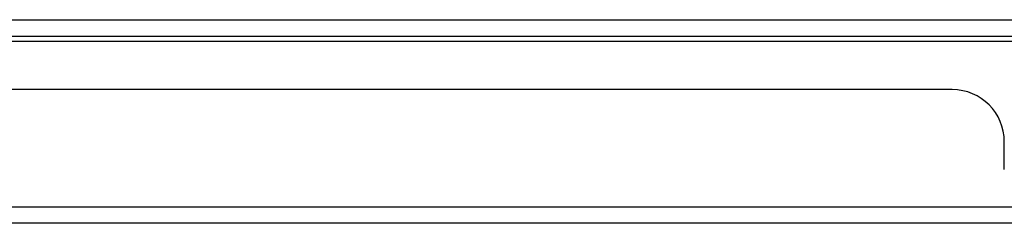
# Model space of a CAD drawing. Header units: inches. Extents: x 25 to 627, y 68 to 290.
# Tile 37 of 250: x 133.47 to 139.36, y 68.36 to 69.58. Entities that reach past the tile are written whole.
import ezdxf

# ---------------------------------------------------------------- set-up
doc = ezdxf.new("R2010")
doc.units = ezdxf.units.IN
doc.header["$MEASUREMENT"] = 0
doc.layers.add('Visible Edges(ANSI)', color=7, linetype='Continuous', lineweight=25)
doc.layers.add('Visible Tangent Edges(ANSI)', color=7, linetype='Continuous', lineweight=25)

msp = doc.modelspace()

# ---------------------------------------------------------------- linework, layer by layer
at = {"layer": 'Visible Edges(ANSI)'}
for p, q in [((85.0901, 69.4844), (144.8921, 69.4844)), ((139.0496, 69.1649), (125.1346, 69.1649)), ((139.3616, 68.6869), (139.3616, 68.8529)), ((144.7936, 68.3649), (85.1886, 68.3649))]:
    msp.add_line(p, q, dxfattribs=at)
msp.add_arc((139.0496, 68.8529), 0.312, 0, 90, dxfattribs=at)
at = {"layer": 'Visible Tangent Edges(ANSI)'}
for p, q in [((85.0901, 69.5834), (144.125, 69.5834)), ((139.8628, 69.4534), (124.3215, 69.4534)), ((85.1886, 68.4639), (144.7936, 68.4639))]:
    msp.add_line(p, q, dxfattribs=at)

doc.saveas('drawing.dxf')
